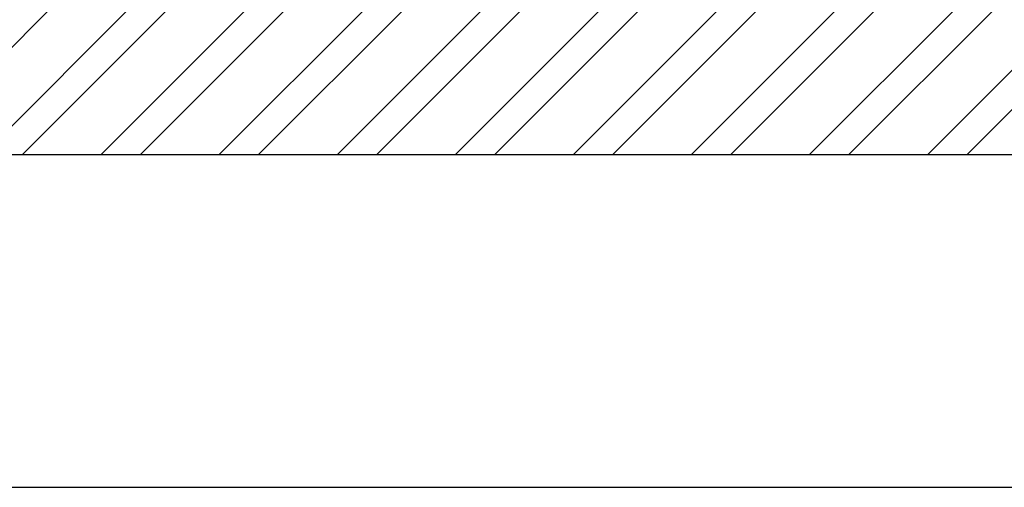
# Model space of a CAD drawing. Header units: millimetres. Extents: x 132157 to 155303, y 33763 to 45643.
# Tile 2 of 256: x 140180 to 141303, y 33763 to 34297. Entities that reach past the tile are written whole.
import ezdxf

# ---------------------------------------------------------------- set-up
doc = ezdxf.new("R2010")
doc.units = ezdxf.units.MM
doc.header["$LTSCALE"] = 20
doc.layers.add('ZDI', color=3, linetype='Continuous')
doc.layers.add('ŠRAFY', color=7, linetype='Continuous', lineweight=9)

msp = doc.modelspace()

# ---------------------------------------------------------------- hatches: boundary and pattern name
at = {"layer": 'ŠRAFY', "ltscale": 0.5}
h = msp.add_hatch(dxfattribs=at)
h.set_pattern_fill('ANSI32', color=256, scale=10)
h.set_pattern_definition([(45, (38784.54, 9435.88), (-67.35192, 67.35192), []), (45, (38829.44, 9435.88), (-67.35192, 67.35192), [])])
h.paths.add_polyline_path([(141553.1698, 34875.9255), (141719.8365, 34875.9255), (141719.8365, 34965.3101), (141683.8857, 34977.3754), (141719.8365, 34989.4408), (141719.8365, 35009.2588), (141386.5031, 35009.2588), (141386.5031, 34309.2588), (140179.8365, 34309.2588), (140179.8365, 35009.2588), (139846.5031, 35009.2588), (139846.5031, 34989.4408), (139882.4539, 34977.3754), (139810.5524, 34953.2447), (139846.5031, 34941.1793), (139846.5031, 34875.9255), (140013.1698, 34875.9255), (140013.1698, 34142.5921), (141553.1698, 34142.5921)])

# ---------------------------------------------------------------- linework, layer by layer
at = {"ltscale": 0.5}
msp.add_lwpolyline([(138502.5715, 33763.197), (155302.5715, 33763.197), (155302.5715, 45643.197), (138502.5715, 45643.197)], close=True, dxfattribs=at)
at = {"layer": 'ZDI', "linetype": 'Continuous', "ltscale": 0.5}
msp.add_line((141553.1698, 34142.5921), (140013.1698, 34142.5921), dxfattribs=at)

doc.saveas('drawing.dxf')
